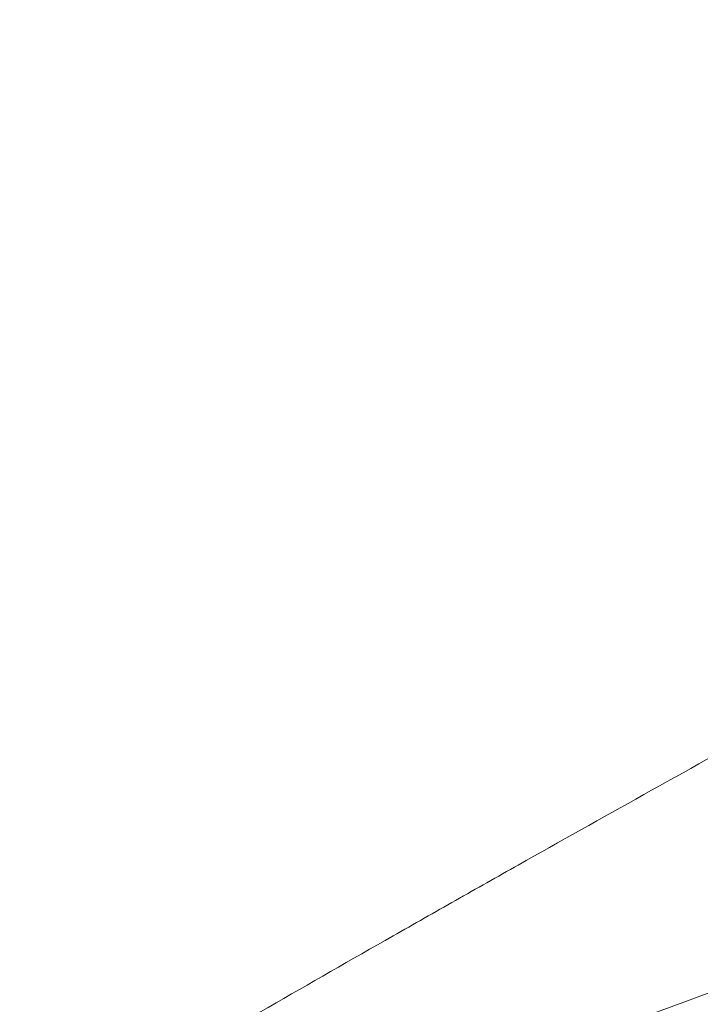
# Model space of a CAD drawing. Header units: millimetres. Extents: x 0 to 594, y 0 to 420.
# Tile 21 of 256: x 112 to 121, y 332 to 344. Entities that reach past the tile are written whole.
import ezdxf

# ---------------------------------------------------------------- set-up
doc = ezdxf.new("R2010")
doc.units = ezdxf.units.MM
doc.layers.add('1', color=7, linetype='Continuous', true_color=0xffffff)

msp = doc.modelspace()

# ---------------------------------------------------------------- linework, layer by layer
at = {"layer": '1', "color": 155, "linetype": 'Continuous', "lineweight": 18}
for points, knots in [([(137.707, 344.224), (137.448, 344.065), (137.189, 343.908), (136.668, 343.595), (136.407, 343.439), (135.884, 343.13), (135.622, 342.977), (135.096, 342.671), (134.833, 342.518), (134.307, 342.215), (134.043, 342.064), (133.646, 341.838), (133.514, 341.763), (133.25, 341.613), (133.117, 341.538), (132.72, 341.313), (132.455, 341.164), (131.925, 340.866), (131.129, 340.421), (130.331, 339.978), (129.532, 339.537), (129.266, 339.39), (128.734, 339.096), (128.467, 338.949), (127.668, 338.51), (127.135, 338.217), (126.069, 337.631), (125.536, 337.338), (124.47, 336.752), (123.937, 336.459), (122.872, 335.871), (122.339, 335.577), (121.276, 334.987), (120.744, 334.691), (119.682, 334.098), (119.152, 333.8), (118.357, 333.352), (118.092, 333.203), (117.563, 332.903), (117.298, 332.753), (116.505, 332.301), (115.978, 331.999), (114.924, 331.392), (114.398, 331.087), (113.347, 330.474), (112.823, 330.165), (112.3, 329.856)], [0, 0, 0, 0, 0.03125, 0.03125, 0.0625, 0.0625, 0.09375, 0.09375, 0.125, 0.125, 0.15625, 0.15625, 0.171875, 0.171875, 0.1875, 0.1875, 0.21875, 0.21875, 0.25, 0.3125, 0.3125, 0.34375, 0.34375, 0.375, 0.375, 0.4375, 0.4375, 0.5, 0.5, 0.5625, 0.5625, 0.625, 0.625, 0.6875, 0.6875, 0.75, 0.75, 0.78125, 0.78125, 0.8125, 0.8125, 0.875, 0.875, 0.9375, 0.9375, 1, 1, 1, 1]), ([(137.707, 344.224), (137.448, 344.065), (137.189, 343.908), (136.668, 343.595), (136.407, 343.439), (135.884, 343.13), (135.622, 342.977), (135.096, 342.671), (134.833, 342.518), (134.307, 342.215), (134.043, 342.064), (133.646, 341.838), (133.514, 341.763), (133.25, 341.613), (133.117, 341.538), (132.72, 341.313), (132.455, 341.164), (131.925, 340.866), (131.129, 340.421), (130.331, 339.978), (129.532, 339.537), (129.266, 339.39), (128.734, 339.096), (128.467, 338.949), (127.668, 338.51), (127.135, 338.217), (126.069, 337.631), (125.536, 337.338), (124.47, 336.752), (123.937, 336.459), (122.872, 335.871), (122.339, 335.577), (121.276, 334.987), (120.744, 334.691), (119.682, 334.098), (119.152, 333.8), (118.357, 333.352), (118.092, 333.203), (117.563, 332.903), (117.298, 332.753), (116.505, 332.301), (115.978, 331.999), (114.924, 331.392), (114.398, 331.087), (113.347, 330.474), (112.823, 330.165), (112.3, 329.856)], [0, 0, 0, 0, 0.03125, 0.03125, 0.0625, 0.0625, 0.09375, 0.09375, 0.125, 0.125, 0.15625, 0.15625, 0.171875, 0.171875, 0.1875, 0.1875, 0.21875, 0.21875, 0.25, 0.3125, 0.3125, 0.34375, 0.34375, 0.375, 0.375, 0.4375, 0.4375, 0.5, 0.5, 0.5625, 0.5625, 0.625, 0.625, 0.6875, 0.6875, 0.75, 0.75, 0.78125, 0.78125, 0.8125, 0.8125, 0.875, 0.875, 0.9375, 0.9375, 1, 1, 1, 1]), ([(140.647, 337.81), (140.48, 337.769), (136.492, 336.78), (132.54, 335.679), (125.04, 333.331), (121.328, 332.038), (117.661, 330.6)], [0, 0, 0, 0, 0.02133, 0.510665, 0.510665, 1, 1, 1, 1])]:
    msp.add_open_spline(points, degree=3, knots=knots, dxfattribs=at)

doc.saveas('drawing.dxf')
